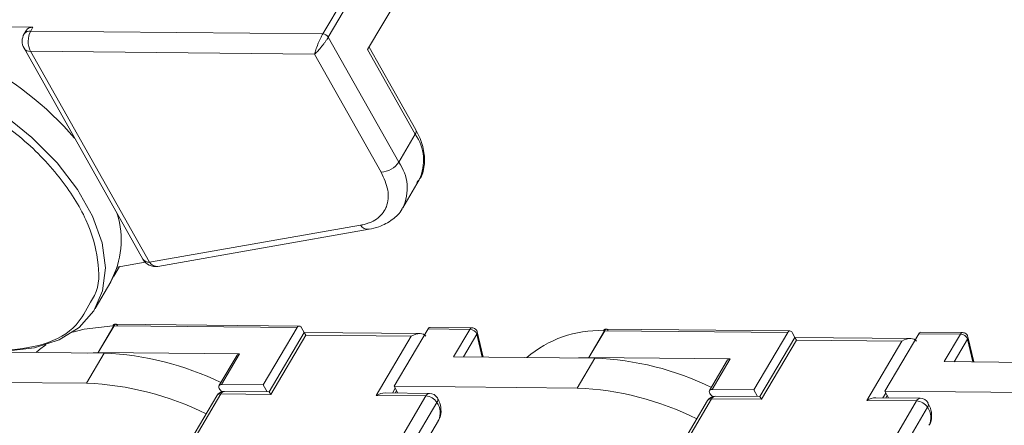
# Model space of a CAD drawing. Header units: millimetres. Extents: x 3045 to 3672, y -465 to -26.
# Tile 22 of 28: x 3420 to 3475, y -103 to -81. Entities that reach past the tile are written whole.
import ezdxf

# ---------------------------------------------------------------- set-up
doc = ezdxf.new("R2010")
doc.units = ezdxf.units.MM

msp = doc.modelspace()

# ---------------------------------------------------------------- linework, layer by layer
at = {"color": 7, "linetype": 'Continuous', "lineweight": 15}
for p, q in [((3439.877, -82.317), (3450.675, -64.041)), ((3437.382, -81.444), (3438.51, -79.535)), ((3437.688, -81.625), (3438.816, -79.716)), ((3411.992, -80.983), (3421.222, -81.075)), ((3421.222, -81.075), (3421.1, -81.282)), ((3420.854, -81.237), (3420.732, -81.444)), ((3421.1, -81.282), (3437.382, -81.444)), ((3437.688, -81.625), (3441.615, -88.586)), ((3420.724, -82.244), (3427.353, -93.995)), ((3442.535, -87.029), (3439.877, -82.317)), ((3442.562, -86.779), (3439.963, -82.172)), ((3421.089, -82.413), (3436.922, -82.571)), ((3427.717, -94.164), (3421.089, -82.413)), ((3436.922, -82.571), (3440.629, -89.142)), ((3441.615, -88.586), (3442.535, -87.029)), ((3441.841, -91.125), (3442.761, -89.568)), ((3439.488, -92.097), (3427.717, -94.164)), ((3428.188, -94.39), (3439.958, -92.323)), ((3425.735, -94.937), (3426.05, -94.404)), ((3425.92, -94.427), (3427.471, -94.155)), ((3425.557, -95.238), (3425.92, -94.427)), ((3424.688, -96.74), (3425.571, -95.246)), ((3424.855, -99.192), (3425.736, -97.701)), ((3424.864, -99.192), (3425.745, -97.701)), ((3425.732, -97.7), (3425.672, -97.7)), ((3425.796, -97.637), (3425.745, -97.701)), ((3425.745, -97.701), (3435.947, -97.802)), ((3436.072, -97.715), (3425.762, -97.612)), ((3435.947, -97.802), (3434.059, -100.998)), ((3436.346, -98.073), (3434.394, -101.376)), ((3434.478, -101.524), (3436.429, -98.22)), ((3436.195, -97.805), (3436.346, -98.073)), ((3442.802, -98.137), (3436.346, -98.073)), ((3436.429, -98.22), (3436.346, -98.073)), ((3436.429, -98.22), (3442.308, -98.278)), ((3441.359, -101.071), (3443.247, -97.875)), ((3443.247, -97.875), (3445.575, -97.898)), ((3445.699, -97.81), (3443.372, -97.787)), ((3445.575, -97.898), (3444.673, -99.424)), ((3445.227, -99.43), (3445.968, -98.176)), ((3445.968, -98.176), (3446.263, -99.44)), ((3446.317, -99.441), (3445.991, -98.045)), ((3452.206, -99.464), (3453.087, -97.973)), ((3452.215, -99.464), (3453.096, -97.973)), ((3453.082, -97.972), (3453.022, -97.972)), ((3453.147, -97.909), (3453.096, -97.973)), ((3453.096, -97.973), (3463.298, -98.074)), ((3463.422, -97.987), (3453.112, -97.884)), ((3463.298, -98.074), (3461.41, -101.27)), ((3463.545, -98.077), (3463.697, -98.345)), ((3468.71, -101.343), (3470.598, -98.147)), ((3470.598, -98.147), (3472.925, -98.17)), ((3473.05, -98.082), (3470.722, -98.059)), ((3472.925, -98.17), (3472.023, -99.696)), ((3442.308, -98.278), (3440.356, -101.582)), ((3463.697, -98.345), (3461.745, -101.648)), ((3461.828, -101.796), (3463.78, -98.492)), ((3470.152, -98.409), (3463.697, -98.345)), ((3463.78, -98.492), (3463.697, -98.345)), ((3463.78, -98.492), (3469.658, -98.55)), ((3469.658, -98.55), (3467.706, -101.854)), ((3472.577, -99.702), (3473.318, -98.448)), ((3473.318, -98.448), (3473.614, -99.712)), ((3473.668, -99.713), (3473.342, -98.317)), ((3419.678, -99.176), (3425.201, -99.231)), ((3425.201, -99.231), (3424.215, -100.9)), ((3424.287, -99.222), (3424.855, -99.192)), ((3424.864, -99.192), (3432.739, -99.27)), ((3432.599, -99.332), (3431.592, -101.036)), ((3431.732, -100.975), (3432.739, -99.27)), ((3444.673, -99.424), (3452.552, -99.503)), ((3452.552, -99.503), (3451.566, -101.172)), ((3451.637, -99.494), (3452.206, -99.464)), ((3452.215, -99.464), (3460.089, -99.542)), ((3459.95, -99.604), (3458.943, -101.308)), ((3459.082, -101.247), (3460.089, -99.542)), ((3472.023, -99.696), (3479.902, -99.775)), ((3424.215, -100.9), (3414.009, -100.799)), ((3434.059, -100.998), (3431.732, -100.975)), ((3421.877, -118.125), (3431.702, -101.496)), ((3431.76, -101.372), (3431.649, -101.248)), ((3431.702, -101.496), (3434.478, -101.524)), ((3434.394, -101.376), (3431.907, -101.352)), ((3434.272, -101.375), (3434.059, -100.998)), ((3434.478, -101.524), (3434.394, -101.376)), ((3443.337, -101.465), (3440.85, -101.441)), ((3441.258, -101.445), (3441.418, -101.175)), ((3441.359, -101.071), (3441.572, -101.448)), ((3451.566, -101.172), (3441.359, -101.071)), ((3441.422, -101.446), (3441.498, -101.317)), ((3459.111, -101.644), (3459, -101.52)), ((3461.41, -101.27), (3459.082, -101.247)), ((3461.622, -101.647), (3461.41, -101.27)), ((3468.609, -101.717), (3468.768, -101.447)), ((3468.71, -101.343), (3468.922, -101.72)), ((3478.916, -101.444), (3468.71, -101.343)), ((3431.472, -101.597), (3421.647, -118.227)), ((3443.132, -101.61), (3433.307, -118.239)), ((3443.741, -101.969), (3433.916, -118.599)), ((3440.356, -101.582), (3443.132, -101.61)), ((3458.822, -101.869), (3448.998, -118.499)), ((3449.227, -118.397), (3459.052, -101.768)), ((3459.052, -101.768), (3461.828, -101.796)), ((3461.745, -101.648), (3459.258, -101.624)), ((3470.482, -101.882), (3460.658, -118.511)), ((3461.828, -101.796), (3461.745, -101.648)), ((3467.706, -101.854), (3470.482, -101.882)), ((3470.688, -101.737), (3468.2, -101.713)), ((3468.772, -101.718), (3468.849, -101.589)), ((3471.091, -102.241), (3461.266, -118.871)), ((3434.548, -118.68), (3443.83, -102.971))]:
    msp.add_line(p, q, dxfattribs=at)
at = {"color": 7, "linetype": 'Continuous', "lineweight": 15, "flags": 128}
for points in [[(3410.287, -82.409), (3412.105, -82.628), (3414.003, -83.108), (3415.919, -83.833), (3417.791, -84.782), (3419.56, -85.922), (3421.168, -87.217), (3422.564, -88.627), (3423.703, -90.104), (3424.549, -91.603), (3425.074, -93.075), (3425.261, -94.472), (3425.104, -95.75), (3424.609, -96.868), (3423.792, -97.789), (3422.677, -98.485), (3421.303, -98.932), (3419.711, -99.117)], [(3425.672, -97.7), (3424.081, -97.885), (3423.448, -98.05)], [(3421.935, -98.768), (3421.592, -99.028), (3421.405, -99.193)], [(3431.732, -100.975), (3431.678, -100.98), (3431.634, -100.997), (3431.601, -101.023), (3431.582, -101.059), (3431.578, -101.102), (3431.588, -101.149), (3431.612, -101.199), (3431.649, -101.248)], [(3459.082, -101.247), (3459.029, -101.252), (3458.984, -101.269), (3458.952, -101.295), (3458.933, -101.331), (3458.928, -101.374), (3458.938, -101.421), (3458.963, -101.471), (3459, -101.52)]]:
    msp.add_lwpolyline(points, dxfattribs=at)
at = {"color": 7, "linetype": 'Continuous', "lineweight": 15}
for centre, radius, start, end in [((3409.489, -99.471), 18.628, 41.0076, 85.0374), ((3421.179, -81.475), 0.402, 83.81, 143.7347), ((3421.421, -81.851), 0.8, 149.4249, 209.4276), ((3421.056, -81.682), 0.402, 83.81, 143.7347), ((3422.186, -81.859), 1.229, 152.0331, 206.8221), ((3437.361, -81.829), 0.386, 32.0331, 86.8221), ((3421.053, -82.013), 0.402, 215.1224, 275.0529), ((3442.332, -86.88), 0.251, 323.8023, 23.7328), ((3440.444, -88.494), 2.554, 335.141, 35.0264), ((3440.586, -87.913), 1.23, 272.0373, 326.8179), ((3439.598, -90.045), 2.489, 334.3099, 35.8853), ((3421.114, -92.92), 5.027, 332.4395, 16.7997), ((3439.911, -91.817), 0.508, 213.4481, 275.3124), ((3428.05, -93.602), 0.8, 209.4276, 279.9606), ((3427.682, -93.763), 0.402, 215.1224, 275.0529), ((3428.136, -93.895), 0.497, 212.7418, 276.0403), ((3425.92, -97.827), 0.227, 123.1147, 145.9077), ((3425.743, -97.975), 0.275, 89.421, 91.3561), ((3425.867, -97.729), 0.116, 94.8058, 127.5882), ((3436.071, -97.85), 0.132, 20.2136, 158.6309), ((3443.385, -97.939), 0.152, 95.1205, 155.0452), ((3445.713, -97.962), 0.152, 95.1671, 155.0411), ((3445.561, -98.334), 0.437, 21.3105, 88.2063), ((3445.821, -98.081), 0.174, 327.2978, 12.3072), ((3452.798, -104.174), 6.206, 87.9259, 130.6419), ((3453.271, -98.099), 0.227, 123.1147, 145.9077), ((3453.093, -98.247), 0.275, 89.421, 91.3561), ((3453.217, -98.001), 0.116, 94.8058, 127.5882), ((3463.421, -98.122), 0.132, 20.2136, 158.6309), ((3470.736, -98.211), 0.152, 95.1205, 155.0452), ((3473.063, -98.234), 0.152, 95.1671, 155.0411), ((3472.912, -98.606), 0.437, 21.3105, 88.2063), ((3473.172, -98.353), 0.174, 327.2978, 12.3072), ((3424.862, -99.467), 0.275, 89.421, 91.3561), ((3424.598, -115.379), 16.16, 63.9461, 87.8596), ((3432.72, -99.417), 0.148, 82.8443, 144.7005), ((3452.212, -99.739), 0.275, 89.421, 91.3561), ((3451.948, -115.651), 16.16, 63.9461, 87.8596), ((3460.071, -99.689), 0.148, 82.8443, 144.7005), ((3423.589, -117.162), 16.274, 63.4094, 87.7969), ((3431.902, -101.852), 0.5, 89.4303, 149.4249), ((3431.675, -101.746), 0.251, 83.81, 143.7347), ((3431.93, -101.602), 0.251, 95.1205, 155.0452), ((3443.36, -101.716), 0.251, 95.1205, 155.0452), ((3443.332, -101.965), 0.5, 29.4276, 89.4303), ((3450.94, -117.434), 16.274, 63.4094, 87.7969), ((3443.089, -102.377), 0.768, 32.0331, 86.8221), ((3443.538, -101.821), 0.251, 323.8023, 23.7328), ((3442.94, -102.545), 0.986, 334.4409, 35.7264), ((3459.253, -102.124), 0.5, 89.4303, 149.4249), ((3459.025, -102.018), 0.251, 83.81, 143.7347), ((3459.28, -101.874), 0.251, 95.1205, 155.0452), ((3470.71, -101.988), 0.251, 95.1205, 155.0452), ((3470.44, -102.649), 0.768, 32.0331, 86.8221), ((3470.683, -102.237), 0.5, 29.4276, 89.4303), ((3470.888, -102.093), 0.251, 323.8023, 23.7328), ((3470.291, -102.817), 0.986, 334.4409, 35.7264)]:
    msp.add_arc(centre, radius, start, end, dxfattribs=at)
for centre, start_param in [((3442.508, -98.634), 3.141593), ((3469.859, -98.906), 3.141593), ((3440.556, -101.938), 3.927072), ((3467.907, -102.21), 3.927072)]:
    msp.add_ellipse(centre, major_axis=(-0.616, -0.347), ratio=0.577382, start_param=start_param, end_param=4.712389, dxfattribs=at)
for points, knots in [([(3436.922, -82.571), (3436.943, -82.493), (3436.984, -82.335), (3437.083, -82.067), (3437.176, -81.849), (3437.247, -81.696), (3437.317, -81.558), (3437.36, -81.481), (3437.382, -81.444)], [0, 0, 0, 0, 0.260385, 0.529803, 0.657828, 0.777907, 0.891421, 1, 1, 1, 1]), ([(3436.922, -82.571), (3436.984, -82.513), (3437.103, -82.4), (3437.289, -82.183), (3437.433, -82), (3437.532, -81.865), (3437.62, -81.737), (3437.665, -81.661), (3437.688, -81.625)], [0, 0, 0, 0, 0.271084, 0.529812, 0.657846, 0.777927, 0.891434, 1, 1, 1, 1]), ([(3424.423, -96.383), (3424.507, -96.261), (3424.946, -95.627), (3424.923, -94.043), (3424.308, -91.788), (3422.788, -89.398), (3420.6, -87.118), (3418.763, -85.903), (3417.864, -85.308)], [0, 0, 0, 0, 0.044774, 0.232589, 0.420404, 0.616295, 0.812185, 1, 1, 1, 1]), ([(3442.617, -89.71), (3442.691, -89.627), (3442.944, -89.344), (3443.081, -88.68), (3443.025, -87.827), (3442.782, -87.18), (3442.591, -86.831), (3442.562, -86.779)], [0, 0, 0, 0, 0.113441, 0.389652, 0.664695, 0.949835, 1, 1, 1, 1]), ([(3440.629, -89.142), (3440.783, -89.48), (3441.099, -90.177), (3441.029, -90.795), (3440.92, -91.074), (3440.913, -91.093), (3440.8, -91.363), (3440.52, -91.697), (3440.112, -91.911), (3439.889, -91.997), (3439.734, -92.048), (3439.573, -92.08), (3439.488, -92.097)], [0, 0, 0, 0, 0.242118, 0.499381, 0.500044, 0.504745, 0.517347, 0.75691, 0.878377, 0.884537, 0.938971, 1, 1, 1, 1]), ([(3439.958, -92.323), (3440.142, -92.282), (3440.621, -92.177), (3441.256, -91.813), (3441.714, -91.418), (3441.819, -91.144), (3441.829, -91.119)], [0, 0, 0, 0, 0.2332446, 0.6063054, 0.9639244, 1, 1, 1, 1]), ([(3419.455, -99.114), (3420.271, -99.023), (3421.936, -98.836), (3423.671, -97.855), (3424.195, -96.83), (3424.423, -96.383)], [0, 0, 0, 0, 0.351174, 0.717445, 1, 1, 1, 1]), ([(3425.672, -97.7), (3425.69, -97.677), (3425.727, -97.629), (3425.783, -97.606), (3425.814, -97.618), (3425.821, -97.621)], [0, 0, 0, 0, 0.4303613, 0.8607227, 1, 1, 1, 1]), ([(3425.796, -97.637), (3425.807, -97.629), (3425.827, -97.614), (3425.858, -97.611), (3425.886, -97.623), (3425.912, -97.655), (3425.923, -97.687), (3425.928, -97.703)], [0, 0, 0, 0, 0.201, 0.349357, 0.590688, 0.80114, 1, 1, 1, 1]), ([(3445.988, -98.045), (3445.981, -98.018), (3445.964, -97.954), (3445.894, -97.876), (3445.8, -97.82), (3445.732, -97.814), (3445.699, -97.811)], [0, 0, 0, 0, 0.2057455, 0.4900273, 0.7591992, 1, 1, 1, 1]), ([(3453.022, -97.972), (3453.041, -97.949), (3453.077, -97.901), (3453.133, -97.878), (3453.164, -97.89), (3453.172, -97.893)], [0, 0, 0, 0, 0.430361, 0.860723, 1, 1, 1, 1]), ([(3453.147, -97.909), (3453.158, -97.901), (3453.177, -97.886), (3453.208, -97.883), (3453.237, -97.895), (3453.263, -97.927), (3453.273, -97.959), (3453.278, -97.975)], [0, 0, 0, 0, 0.201, 0.349357, 0.590688, 0.80114, 1, 1, 1, 1]), ([(3473.338, -98.317), (3473.331, -98.29), (3473.314, -98.226), (3473.244, -98.148), (3473.151, -98.092), (3473.082, -98.086), (3473.05, -98.083)], [0, 0, 0, 0, 0.205745, 0.490027, 0.759199, 1, 1, 1, 1]), ([(3443.82, -102.967), (3443.831, -102.955), (3443.947, -102.827), (3443.992, -102.475), (3443.94, -102.064), (3443.817, -101.818), (3443.768, -101.72)], [0, 0, 0, 0, 0.037812, 0.403415, 0.761152, 1, 1, 1, 1]), ([(3471.171, -103.239), (3471.182, -103.227), (3471.297, -103.099), (3471.342, -102.747), (3471.291, -102.336), (3471.168, -102.09), (3471.118, -101.992)], [0, 0, 0, 0, 0.037812, 0.403415, 0.761152, 1, 1, 1, 1])]:
    msp.add_open_spline(points, degree=3, knots=knots, dxfattribs=at)

doc.saveas('drawing.dxf')
